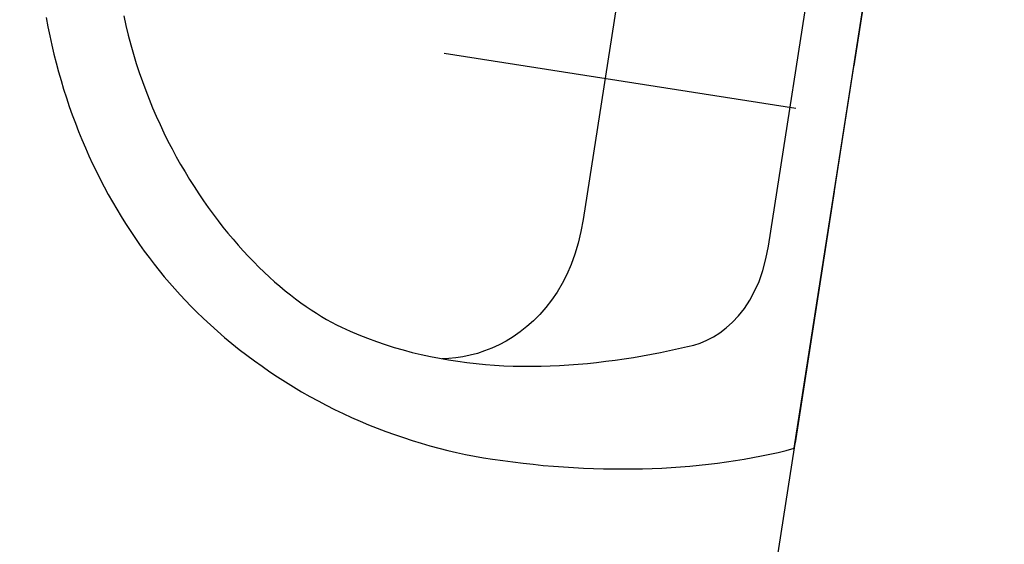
# Model space of a CAD drawing. Extents: x -38969 to 27108, y -24488 to 212598.
# Tile 200 of 256: x -7669 to -7630, y 39110 to 39130. Entities that reach past the tile are written whole.
import ezdxf
from ezdxf import colors
from ezdxf.entities.mleader import LeaderData, LeaderLine
from ezdxf.math import Vec2, Vec3

# ---------------------------------------------------------------- set-up
doc = ezdxf.new("R2010")
doc.units = 0
doc.header["$LTSCALE"] = 100
doc.header["$MEASUREMENT"] = 0
doc.linetypes.add('0.7_0.7', pattern=[1.4, 0.7, -0.7])
doc.linetypes.add('DASHED22', pattern=[0.15, 0.1, -0.05])
doc.layers.get('0').update_dxf_attribs({"linetype": 'CONTINUOUS'})
doc.layers.get('DEFPOINTS').update_dxf_attribs({"linetype": 'CONTINUOUS'})
for name, color, linetype in [('F_0-MEBLE', 5, 'CONTINUOUS'), ('F_0-MUR istn', 200, 'CONTINUOUS'), ('F_0-POW', 123, 'DASHED22'), ('F_1-DIM100', 6, 'CONTINUOUS'), ('F_1-POMOCNICZA', 2, 'CONTINUOUS'), ('F_1-TXT', 123, 'CONTINUOUS'), ('t_1-TXT', 123, 'CONTINUOUS')]:
    doc.layers.add(name, color=color, linetype=linetype)
doc.styles.add('ROMANS', font='ROMANS.shx', dxfattribs={"width": 0.8})
doc.styles.get("Standard").update_dxf_attribs({"font": 'romans.shx', "width": 0.7})
doc.dimstyles.new('DIM100', dxfattribs={"dimscale": 10, "dimtxt": 2, "dimasz": 1, "dimexe": 0, "dimexo": 0, "dimgap": 0.5, "dimtad": 1, "dimdec": 4, "dimrnd": 0.5, "dimdsep": 46, "dimtxsty": 'Standard', "dimblk1": 'TICK1', "dimblk2": 'TICK1', "dimsah": 1, "dimcen": 0, "dimse1": 1, "dimse2": 1, "dimclrd": 6, "dimclre": 6, "dimclrt": 123, "dimadec": 0, "dimazin": 0, "dimtfac": 1, "dimtdec": 4, "dimtmove": 2, "dimatfit": 3, "dimldrblk": 'TICK1', "dimfxl": 1, "dimtolj": 1, "dimarcsym": 0})

# ---------------------------------------------------------------- blocks, each defined once
blk = doc.blocks.new('TICK1')
at = {"color": 0}
for p, q in [((-1, -1), (1, 1)), ((0, -1), (0, 1)), ((0, 0), (-1, 0))]:
    blk.add_line(p, q, dxfattribs=at)
blk = doc.blocks.new('*D1693')
at = {"layer": 'DEFPOINTS', "color": 0}
for p in [(-7883.168, 39148.471), (-7549.76, 39066.841), (-7549.981, 39065.427)]:
    blk.add_point(p, dxfattribs=at)
at = {"layer": 'F_1-DIM100', "color": 6, "lineweight": -2, "transparency": 16777216}
blk.add_line((-7878.023, 39116.535), (-7559.861, 39066.966), dxfattribs=at)
at = {"layer": 'F_1-DIM100', "color": 6, "lineweight": -2, "transparency": 16777216, "xscale": 10, "yscale": 10, "zscale": 10}
for p, rotation in [((-7887.904, 39118.074), 171.1447089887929), ((-7549.981, 39065.427), 351.1447089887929)]:
    blk.add_blockref('TICK1', p, dxfattribs=dict(at, rotation=rotation))
at = {"layer": 'F_1-DIM100', "color": 123, "transparency": 16777216, "insert": (-7721.251, 39076.929), "char_height": 20, "attachment_point": 5, "rotation": 171.1447}
blk.add_mtext('\\A1;342', dxfattribs=at)
blk = doc.blocks.new('*D1694')
at = {"layer": 'DEFPOINTS', "color": 0}
for p in [(-7639.515, 39392.046), (-7572.405, 39381.591), (-7739.326, 38927.878)]:
    blk.add_point(p, dxfattribs=at)
at = {"layer": 'F_1-DIM100', "color": 6, "lineweight": -2, "transparency": 16777216}
blk.add_line((-7643.833, 38923.121), (-7573.945, 39371.71), dxfattribs=at)
at = {"layer": 'F_1-DIM100', "color": 6, "lineweight": -2, "transparency": 16777216, "xscale": 10, "yscale": 10, "zscale": 10}
for p, rotation in [((-7572.405, 39381.591), 81.1447089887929), ((-7645.373, 38913.241), 261.1447089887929)]:
    blk.add_blockref('TICK1', p, dxfattribs=dict(at, rotation=rotation))
at = {"layer": 'F_1-DIM100', "color": 123, "transparency": 16777216, "insert": (-7623.71, 39149.725), "char_height": 20, "attachment_point": 5, "rotation": 81.1447}
blk.add_mtext('\\A1;474', dxfattribs=at)
blk = doc.blocks.new('umyw szer 45')
for points in [[(-8.021, -31.68), (-8.369, -31.557), (-8.712, -31.429), (-9.052, -31.297), (-9.389, -31.16), (-9.721, -31.019), (-10.05, -30.873), (-10.376, -30.722), (-10.697, -30.567), (-11.015, -30.408), (-11.329, -30.245), (-11.639, -30.078), (-11.944, -29.907), (-12.246, -29.731), (-12.544, -29.552), (-12.838, -29.369), (-13.127, -29.183), (-13.413, -28.993), (-13.694, -28.799), (-13.971, -28.602), (-14.243, -28.401), (-14.511, -28.197), (-14.775, -27.99), (-15.034, -27.78), (-15.289, -27.567), (-15.539, -27.351), (-15.784, -27.132), (-16.025, -26.91), (-16.261, -26.685), (-16.492, -26.458), (-16.719, -26.228), (-16.941, -25.996), (-17.157, -25.761), (-17.369, -25.524), (-17.576, -25.285), (-17.778, -25.043), (-17.975, -24.8), (-18.167, -24.554), (-18.353, -24.307), (-18.535, -24.058), (-18.535, -24.058), (-18.75, -23.751), (-18.959, -23.44), (-19.162, -23.126), (-19.359, -22.81), (-19.55, -22.49), (-19.736, -22.167), (-19.915, -21.841), (-20.088, -21.512), (-20.255, -21.181), (-20.417, -20.847), (-20.572, -20.511), (-20.721, -20.173), (-20.864, -19.832), (-21.001, -19.489), (-21.132, -19.145), (-21.257, -18.798), (-21.376, -18.45), (-21.489, -18.1), (-21.595, -17.749), (-21.696, -17.397), (-21.79, -17.043), (-21.878, -16.688), (-21.96, -16.332), (-22.036, -15.975), (-22.106, -15.617), (-22.17, -15.258), (-22.227, -14.899), (-22.279, -14.539), (-22.324, -14.18), (-22.363, -13.819), (-22.395, -13.459), (-22.422, -13.099), (-22.442, -12.738), (-22.456, -12.378), (-22.464, -12.019), (-22.465, -11.659), (-22.461, -11.256), (-22.452, -10.854), (-22.439, -10.452), (-22.42, -10.052), (-22.398, -9.653), (-22.37, -9.256), (-22.339, -8.861), (-22.303, -8.467), (-22.262, -8.075), (-22.217, -7.686), (-22.168, -7.298), (-22.115, -6.914), (-22.057, -6.532), (-21.995, -6.153), (-21.929, -5.776), (-21.859, -5.404), (-21.785, -5.034), (-21.707, -4.668), (-21.625, -4.305), (-21.539, -3.947), (-21.449, -3.592), (-21.355, -3.241), (-21.258, -2.895), (-21.157, -2.553), (-21.052, -2.216), (-20.943, -1.884), (-20.831, -1.556), (-20.715, -1.234), (-20.596, -0.917), (-20.473, -0.606), (-20.347, -0.3), (-20.217, 0), (0, 0)], [(-7.484, -28.677), (-7.849, -28.532), (-8.208, -28.382), (-8.562, -28.227), (-8.91, -28.065), (-9.252, -27.899), (-9.589, -27.728), (-9.92, -27.552), (-10.245, -27.371), (-10.565, -27.185), (-10.879, -26.996), (-11.186, -26.802), (-11.488, -26.605), (-11.785, -26.404), (-12.075, -26.199), (-12.359, -25.991), (-12.637, -25.78), (-12.909, -25.566), (-13.175, -25.35), (-13.435, -25.131), (-13.689, -24.909), (-13.937, -24.686), (-14.179, -24.46), (-14.414, -24.233), (-14.643, -24.004), (-14.866, -23.773), (-15.083, -23.542), (-15.293, -23.31), (-15.497, -23.076), (-15.694, -22.842), (-15.885, -22.608), (-16.07, -22.374), (-16.248, -22.139), (-16.42, -21.905), (-16.585, -21.671), (-16.743, -21.437), (-16.895, -21.204), (-17.04, -20.973), (-17.179, -20.742), (-17.311, -20.512), (-17.436, -20.284), (-17.554, -20.058), (-17.666, -19.834), (-17.77, -19.612), (-17.868, -19.392), (-17.959, -19.174), (-18.043, -18.959), (-18.12, -18.747), (-18.191, -18.538), (-18.254, -18.332), (-18.354, -17.972), (-18.445, -17.61), (-18.527, -17.248), (-18.6, -16.886), (-18.664, -16.523), (-18.719, -16.159), (-18.766, -15.795), (-18.804, -15.43), (-18.834, -15.065), (-18.857, -14.7), (-18.871, -14.335), (-18.878, -13.971), (-18.877, -13.606), (-18.869, -13.241), (-18.853, -12.877), (-18.831, -12.513), (-18.802, -12.149), (-18.766, -11.786), (-18.724, -11.423), (-18.675, -11.062), (-18.62, -10.7), (-18.559, -10.34), (-18.493, -9.981), (-18.42, -9.623), (-18.342, -9.266), (-18.259, -8.91), (-18.171, -8.555), (-18.078, -8.202), (-17.98, -7.851), (-17.877, -7.5), (-17.77, -7.152), (-17.659, -6.805), (-17.543, -6.46), (-17.423, -6.117), (-17.3, -5.776), (-17.173, -5.437), (-17.043, -5.1), (-16.909, -4.765), (-16.909, -4.765), (-16.818, -4.531), (-16.699, -4.294), (-16.554, -4.056), (-16.382, -3.821), (-16.181, -3.592), (-15.951, -3.371), (-15.693, -3.162), (-15.405, -2.966), (-15.088, -2.787), (-14.74, -2.628), (-14.361, -2.492), (-13.95, -2.38), (-13.508, -2.298), (-13.034, -2.246), (-12.527, -2.228), (0, -2.232)], [(-12.605, -9.59), (-13.094, -9.603), (-13.562, -9.642), (-14.009, -9.704), (-14.435, -9.789), (-14.84, -9.895), (-15.224, -10.022), (-15.588, -10.167), (-15.932, -10.329), (-16.257, -10.508), (-16.561, -10.701), (-16.846, -10.908), (-17.111, -11.127), (-17.358, -11.357), (-17.586, -11.597), (-17.795, -11.845), (-17.985, -12.1), (-18.158, -12.36), (-18.312, -12.625), (-18.449, -12.893), (-18.568, -13.162), (-18.669, -13.432), (-18.754, -13.701), (-18.821, -13.968), (-18.872, -14.231)], [(12.592, -9.59), (0, -9.59), (-12.605, -9.59)]]:
    blk.add_lwpolyline(points)

msp = doc.modelspace()

# ---------------------------------------------------------------- linework, layer by layer
at = {"layer": 'F_0-MUR istn'}
msp.add_lwpolyline([(-7641.39387, 39095.80428), (-7629.69447, 39170.89839), (-7614.87327, 39168.58929), (-7626.57266, 39093.49519)], close=True, dxfattribs=at)
at = {"layer": 'F_0-POW', "color": 1}
msp.add_lwpolyline([(-7595.51992, 39390.25221), (-7669.87266, 38913.00943), (-8061.15245, 38973.96944), (-8063.46154, 38959.14823), (-8122.74636, 38968.3846), (-8107.19848, 39068.18071), (-8212.92307, 39084.65223), (-8155.65761, 39452.21809), (-8130.9556, 39448.36961), (-8127.10712, 39473.07161)], close=True, dxfattribs=at)
at = {"layer": 'F_1-POMOCNICZA', "linetype": '0.7_0.7', "ltscale": 0.2}
msp.add_line((-7929.09351, 39172.00084), (-6942.0013, 39018.21536), dxfattribs=at)

# ---------------------------------------------------------------- block references
at = {"layer": 'F_0-MEBLE', "xscale": -1, "rotation": 261.1489130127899}
msp.add_blockref('umyw szer 45', (-7635.54417, 39133.35133), dxfattribs=at)

# ---------------------------------------------------------------- dimensions: what is measured, and where the dimension line sits
at = {"layer": 'F_1-DIM100'}
for base, p1, p2, angle, picture, middle in [((-7572.40548, 39381.59074), (-7739.3262, 38927.8783), (-7639.51516, 39392.04619), 81.144709, '*D1694', (-7623.71033, 39149.72481)), ((-7549.98051, 39065.427), (-7883.16829, 39148.47084), (-7549.76022, 39066.84092), 171.144709, '*D1693', (-7721.25133, 39076.92944))]:
    dim = msp.add_linear_dim(base=base, p1=p1, p2=p2, angle=angle, dimstyle='DIM100', dxfattribs=at)
    dim.commit()
    dim.dimension.update_dxf_attribs({"geometry": picture, "text_midpoint": middle})

# ---------------------------------------------------------------- leaders
at = {"layer": 'F_1-TXT'}
ml = msp.add_multileader_mtext('Standard', dxfattribs=at)
ml.set_content('skł. porządkowy', color=256, style='ROMANS')
ml.set_leader_properties()
ml.build(insert=Vec2(0, 0))
ml.multileader.update_dxf_attribs({"arrow_head_size": 6})
ctx = ml.context
ctx.base_point, ctx.char_height, ctx.arrow_head_size, ctx.landing_gap_size, ctx.plane_origin, ctx.plane_x_axis, ctx.plane_y_axis = Vec3(-8102.11473, 39084.89628), 20, 6, 3, Vec3(-7776.5826, 39225.78801), Vec3(0.15393942, 0.98808029), Vec3(-0.98808029, 0.15393942)
notes = []
notes.append((ctx, [(0, (0, 0, 0), (0, 0), (1, 0), 1, [])]))
ctx.mtext.insert, ctx.mtext.text_direction, ctx.mtext.rotation, ctx.mtext.flow_direction = Vec3(-8114.82732, 39089.91305), Vec3(0.15393942, 0.98808029), 1.41624234, 5
at = {"layer": 't_1-TXT', "ltscale": 0.6}
ml = msp.add_multileader_mtext('Standard', dxfattribs=at)
ml.set_content('ppp=297,30', color=256)
ml.set_leader_properties()
ml.build(insert=Vec2(0, 0))
ml.multileader.update_dxf_attribs({"dogleg_length": 0.36, "arrow_head_size": 0.09})
ctx = ml.context
ctx.base_point, ctx.char_height, ctx.arrow_head_size, ctx.landing_gap_size, ctx.plane_origin, ctx.plane_x_axis, ctx.plane_y_axis = Vec3(-32072.77193, 59913.30266), 100, 0.09, 0.045, Vec3(-30900.37988, 64272.54371), Vec3(0.08192707, 0.99663833), Vec3(-0.99663833, 0.08192707)
notes.append((ctx, [(0, (0, 0, 0), (0, 0), (1, 0), 1, [])]))
ctx.mtext.insert, ctx.mtext.text_direction, ctx.mtext.rotation, ctx.mtext.flow_direction = Vec3(-32139.2108, 59918.80931), Vec3(0.08192707, 0.99663833), 1.48877733, 5
ml = msp.add_multileader_mtext('Standard', dxfattribs=at)
ml.set_content('1kond.', color=256)
ml.set_leader_properties()
ml.build(insert=Vec2(0, 0))
ml.multileader.update_dxf_attribs({"dogleg_length": 0.36, "arrow_head_size": 0.09})
ctx = ml.context
ctx.base_point, ctx.char_height, ctx.arrow_head_size, ctx.landing_gap_size, ctx.plane_origin, ctx.plane_x_axis, ctx.plane_y_axis = Vec3(-32578.38797, 60152.18437), 100, 0.09, 0.045, Vec3(-31833.25262, 57759.6945), Vec3(0.08589852, 0.99630389), Vec3(-0.99630389, 0.08589852)
ctx.text_align_type = 2
notes.append((ctx, [(0, (0, 0, 0), (0, 0), (1, 0), 1, [])]))
ctx.mtext.insert, ctx.mtext.text_direction, ctx.mtext.rotation, ctx.mtext.alignment, ctx.mtext.flow_direction = Vec3(-32597.43945, 60513.29581), Vec3(0.08589852, 0.99630389), 1.48479182, 3, 5
for ctx, leaders in notes:
    for number, flags, end, landing, length, lines in leaders:
        leader = LeaderData()
        leader.index, (leader.has_last_leader_line, leader.has_dogleg_vector, leader.attachment_direction) = number, flags
        leader.last_leader_point, leader.dogleg_vector, leader.dogleg_length = Vec3(end), Vec3(landing), length
        for number, points, colour, breaks in lines:
            line = LeaderLine()
            line.index, line.vertices, line.color, line.breaks = number, Vec3.list(points), colors.encode_raw_color(colour), breaks
            leader.lines.append(line)
        ctx.leaders.append(leader)

doc.saveas('drawing.dxf')
